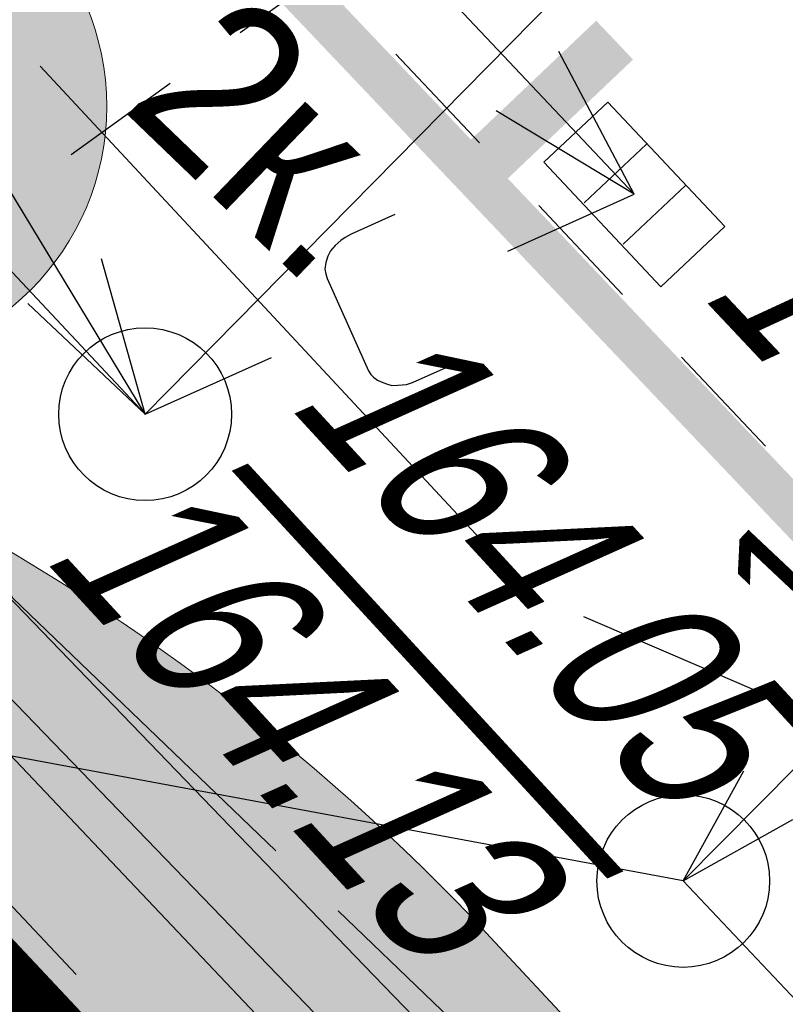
# Model space of a CAD drawing. Header units: millimetres. Extents: x 4385 to 11928, y 17253 to 36963.
# Tile 163 of 256: x 5915.63 to 5920.07, y 18692.37 to 18698.07. Entities that reach past the tile are written whole.
import ezdxf
from ezdxf.enums import TextEntityAlignment as Align

# ---------------------------------------------------------------- set-up
doc = ezdxf.new("R2010")
doc.units = ezdxf.units.MM
doc.linetypes.add('ГП_Ботаническая_1 и 2 этап$0$ACAD_ISO04W100', pattern=[30, 24, -3, 0, -3])
doc.linetypes.add('ГП_Ботаническая_1 и 2 этап$0$CENTER', pattern=[50.8, 31.75, -6.35, 6.35, -6.35])
for name, color, linetype, lineweight in [('Геоподоснова_34179-21 от 9.08.21$0$Водосток', 7, 'Continuous', 25), ('Геоподоснова_34179-21 от 9.08.21$0$Водосток проектный', 7, 'Continuous', 25), ('Геоподоснова_34179-21 от 9.08.21$0$Граница улицы', 7, 'Continuous', 25), ('Геоподоснова_34179-21 от 9.08.21$0$Кабель Мосэнерго', 7, 'Continuous', 25), ('Геоподоснова_34179-21 от 9.08.21$0$Канализация напорная', 7, 'Continuous', 25), ('Геоподоснова_34179-21 от 9.08.21$0$Колодцы', 7, 'Continuous', 25), ('Геоподоснова_34179-21 от 9.08.21$0$Красные линии', 7, 'Continuous', 25), ('Геоподоснова_34179-21 от 9.08.21$0$Ограды', 7, 'Continuous', 25), ('Геоподоснова_34179-21 от 9.08.21$0$Фонтаны', 7, 'Continuous', 25), ('ГП_Ботаническая_1 и 2 этап$0$ГП_здан_проект_оси', 50, 'ГП_Ботаническая_1 и 2 этап$0$ACAD_ISO04W100', 15), ('ГП_реконстр_Ботаническая$0$ГП_дороги_УДС', 205, 'Continuous', 5)]:
    doc.layers.add(name, color=color, linetype=linetype, lineweight=lineweight)
for name, color, linetype, lineweight, true_color, transparency in [('ГП_Ботаническая_1 и 2 этап$0$ГП_здан_проект_оси_фон', 7, 'ГП_Ботаническая_1 и 2 этап$0$CENTER', 15, 0xffffff, 0.2), ('ГП_реконстр_Ботаническая$0$ГП_озел_проект_УДС', 7, 'Continuous', 0, 0xbedfd7, 0.5), ('ГП_реконстр_Ботаническая$0$ГП_тротуары_штриховка_УДС', 7, 'Continuous', 0, 0xd3c4ab, 0.5)]:
    doc.layers.add(name, color=color, linetype=linetype, lineweight=lineweight, true_color=true_color, transparency=transparency)
doc.layers.add('ГП_граница_аренд_зем_500', color=7, linetype='Continuous', true_color=0x000000)
doc.styles.add('Геоподоснова_34179-21 от 9.08.21$0$Style-RUSSIAN_1251', font='RUSSIAN_1251.shx')
doc.styles.add('Геоподоснова_34179-21 от 9.08.21$0$Style-RUSSIAN_1251 I 0.32289', font='RUSSIAN_1251.shx', dxfattribs={"oblique": 18.5})
doc.styles.add('ГП_Ботаническая_1 и 2 этап$0$GENERATED_STYLE_1', font='GOTHIC.TTF')

# ---------------------------------------------------------------- blocks, each defined once
blk = doc.blocks.new('Геоподоснова_34179-21 от 9.08.21$0$KOLOD_13')
at = {"layer": 'Геоподоснова_34179-21 от 9.08.21$0$Колодцы', "color": 7, "linetype": 'Continuous', "lineweight": 25}
blk.add_arc((0, 0), 0.5, 0, 360, dxfattribs=at)
blk = doc.blocks.new('Геоподоснова_34179-21 от 9.08.21$0$RESHT1_6')
at = {"layer": 'Геоподоснова_34179-21 от 9.08.21$0$Фонтаны', "color": 7, "linetype": 'Continuous', "lineweight": 25}
for p, q in [((-0.4938, -0.2535), (-0.4938, 0.2544)), ((-0.4938, 0.2544), (0.4952, 0.2536)), ((-0.163, -0.2448), (-0.1633, 0.2511)), ((0.166, -0.2454), (0.1663, 0.2513)), ((0.4952, -0.2544), (0.4952, 0.2536)), ((-0.4938, -0.2535), (0.4952, -0.2544))]:
    blk.add_line(p, q, dxfattribs=at)
blk = doc.blocks.new('Геоподоснова_34179-21 от 9.08.21$0$msdElementTypeLineString_95')
at = {"layer": 'Геоподоснова_34179-21 от 9.08.21$0$Ограды', "color": 7, "linetype": 'Continuous', "lineweight": 25}
for p, q in [((22.9606, 131.5612), (25.7388, 128.6835)), ((22.6745, 131.2816), (25.4528, 128.4039)), ((25.7388, 128.6835), (28.5171, 125.8058))]:
    blk.add_line(p, q, dxfattribs=at)
blk = doc.blocks.new('Геоподоснова_34179-21 от 9.08.21$0$msdElementTypeLineString_121')
at = {"layer": 'Геоподоснова_34179-21 от 9.08.21$0$Граница улицы', "color": 7, "linetype": 'Continuous', "lineweight": 25}
for p, q in [((4.0336, 34.979), (3.5489, 35.493)), ((2.2437, 35.3229), (1.6707, 34.9096)), ((4.8614, 34.1013), (4.3766, 34.6153)), ((5.6891, 33.2236), (5.2044, 33.7376))]:
    blk.add_line(p, q, dxfattribs=at)
at = {"layer": 'Геоподоснова_34179-21 от 9.08.21$0$Граница улицы', "color": 7, "linetype": 'Continuous', "lineweight": 25, "flags": 128}
blk.add_lwpolyline([(3.2058, 35.8568), (3.116, 35.952), (2.6492, 35.6153)], dxfattribs=at)
blk = doc.blocks.new('Геоподоснова_34179-21 от 9.08.21$0$msdElementTypeLineString_310')
at = {"layer": 'Геоподоснова_34179-21 от 9.08.21$0$Водосток', "color": 30, "linetype": 'Continuous', "lineweight": 25}
for p, q in [((10.2252, 9.8185), (19.424, 0)), ((21.5241, 0.944), (22.256, 1.273)), ((19.424, 0), (20.1559, 0.329))]:
    blk.add_line(p, q, dxfattribs=at)
blk = doc.blocks.new('Геоподоснова_34179-21 от 9.08.21$0$msdElementTypeLineString_311')
at = {"layer": 'Геоподоснова_34179-21 от 9.08.21$0$Водосток', "color": 30, "linetype": 'Continuous', "lineweight": 25, "flags": 128}
blk.add_lwpolyline([(21.3363, 1.6223), (21.0831, 1.5085), (21.0484, 1.4904), (21.024, 1.4719), (20.9911, 1.4445), (20.9651, 1.4127), (20.9485, 1.3826), (20.9377, 1.345), (20.932, 1.3073), (20.937, 1.2793), (20.9441, 1.2524), (21.184, 0.7188), (21.1985, 0.6977), (21.2132, 0.6817), (21.2361, 0.6643), (21.2583, 0.6541), (21.2886, 0.6426), (21.3201, 0.6341), (21.3551, 0.6347), (21.4035, 0.6389), (21.4389, 0.6498), (21.7214, 0.7768)], dxfattribs=at)
blk = doc.blocks.new('Геоподоснова_34179-21 от 9.08.21$0$msdElementTypeMultiLine_146')
at = {"layer": 'Геоподоснова_34179-21 от 9.08.21$0$Водосток', "color": 30, "linetype": 'Continuous', "lineweight": 25}
for name, p in [('Геоподоснова_34179-21 от 9.08.21$0$msdElementTypeLineString_310', (0.467, 0.467)), ('Геоподоснова_34179-21 от 9.08.21$0$msdElementTypeLineString_311', (0, 0))]:
    blk.add_blockref(name, p, dxfattribs=at)
blk = doc.blocks.new('Геоподоснова_34179-21 от 9.08.21$0$msdElementTypeLineString_319')
at = {"layer": 'Геоподоснова_34179-21 от 9.08.21$0$Канализация напорная', "color": 16, "linetype": 'Continuous', "lineweight": 25}
blk.add_line((16.5784, 16.3813), (32.124, 0), dxfattribs=at)
blk = doc.blocks.new('Геоподоснова_34179-21 от 9.08.21$0$msdElementTypeMultiLine_152')
at = {"layer": 'Геоподоснова_34179-21 от 9.08.21$0$Канализация напорная', "color": 16, "linetype": 'Continuous', "lineweight": 25}
blk.add_blockref('Геоподоснова_34179-21 от 9.08.21$0$msdElementTypeLineString_319', (0.506, 0.506), dxfattribs=at)
blk = doc.blocks.new('Геоподоснова_34179-21 от 9.08.21$0$msdElementTypeLineString_466')
at = {"layer": 'Геоподоснова_34179-21 от 9.08.21$0$Водосток', "color": 30, "linetype": 'Continuous', "lineweight": 25}
blk.add_line((0, 0), (3.5051, 3.5568), dxfattribs=at)
blk = doc.blocks.new('Геоподоснова_34179-21 от 9.08.21$0$msdElementTypeMultiLine_265')
at = {"layer": 'Геоподоснова_34179-21 от 9.08.21$0$Водосток', "color": 30, "linetype": 'Continuous', "lineweight": 25}
blk.add_blockref('Геоподоснова_34179-21 от 9.08.21$0$msdElementTypeLineString_466', (0.467, 0.467), dxfattribs=at)
blk = doc.blocks.new('Геоподоснова_34179-21 от 9.08.21$0$msdElementTypeLineString_693')
at = {"layer": 'Геоподоснова_34179-21 от 9.08.21$0$Канализация напорная', "color": 16, "linetype": 'Continuous', "lineweight": 25}
blk.add_line((16.5784, 16.3813), (32.124, 0), dxfattribs=at)
blk = doc.blocks.new('Геоподоснова_34179-21 от 9.08.21$0$msdElementTypeMultiLine_456')
at = {"layer": 'Геоподоснова_34179-21 от 9.08.21$0$Канализация напорная', "color": 16, "linetype": 'Continuous', "lineweight": 25}
blk.add_blockref('Геоподоснова_34179-21 от 9.08.21$0$msdElementTypeLineString_693', (0.506, 0.506), dxfattribs=at)
blk = doc.blocks.new('Геоподоснова_34179-21 от 9.08.21$0$DIMTXT_27')
at = {"layer": 'Геоподоснова_34179-21 от 9.08.21$0$Кабель Мосэнерго', "color": 7, "linetype": 'Continuous', "lineweight": 25}
for q in [(0.9297, 0.09), (0.843, -0.4024)]:
    blk.add_line((0, 0), q, dxfattribs=at)
at = {"layer": 'Геоподоснова_34179-21 от 9.08.21$0$Кабель Мосэнерго', "color": 7, "linetype": 'Continuous', "lineweight": 25, "flags": 128}
blk.add_lwpolyline([(0, 0), (5.2611, -0.927), (7.5568, 1.0567)], dxfattribs=at)
at = {"layer": 'Геоподоснова_34179-21 от 9.08.21$0$Кабель Мосэнерго', "color": 7, "linetype": 'Continuous', "lineweight": 25, "style": 'Геоподоснова_34179-21 от 9.08.21$0$Style-RUSSIAN_1251', "width": 0.899998}
blk.add_text('2тр.', height=1, rotation=40.8307, dxfattribs=at).set_placement((4.4833, 0.3173), align=Align.TOP_LEFT)
blk = doc.blocks.new('Геоподоснова_34179-21 от 9.08.21$0$DIMTXT_29')
at = {"layer": 'Геоподоснова_34179-21 от 9.08.21$0$Водосток', "color": 30, "linetype": 'Continuous', "lineweight": 25}
for q in [(-0.252, 0.8994), (-0.6798, 0.6406)]:
    blk.add_line((0, 0), q, dxfattribs=at)
at = {"layer": 'Геоподоснова_34179-21 от 9.08.21$0$Водосток', "color": 30, "linetype": 'Continuous', "lineweight": 25, "flags": 128}
blk.add_lwpolyline([(0, 0), (-2.9045, 4.8001), (-8.0401, 10.2136)], dxfattribs=at)
blk = doc.blocks.new('Геоподоснова_34179-21 от 9.08.21$0$DIMTXT_53')
at = {"layer": 'Геоподоснова_34179-21 от 9.08.21$0$Водосток', "color": 30, "linetype": 'Continuous', "lineweight": 25}
for q in [(-0.4364, 0.8259), (-0.7998, 0.4825)]:
    blk.add_line((0, 0), q, dxfattribs=at)
at = {"layer": 'Геоподоснова_34179-21 от 9.08.21$0$Водосток', "color": 30, "linetype": 'Continuous', "lineweight": 25, "flags": 128}
blk.add_lwpolyline([(0, 0), (-4.7163, 4.9916), (-9.6228, 10.1636)], dxfattribs=at)
blk = doc.blocks.new('Геоподоснова_34179-21 от 9.08.21$0$KOLOD_91')
at = {"layer": 'Геоподоснова_34179-21 от 9.08.21$0$Водосток проектный', "color": 7, "linetype": 'Continuous', "lineweight": 25}
blk.add_arc((0, 0), 0.5, 0, 360, dxfattribs=at)
blk = doc.blocks.new('Геоподоснова_34179-21 от 9.08.21$0$msdElementTypeLineString_872')
at = {"layer": 'Геоподоснова_34179-21 от 9.08.21$0$Водосток проектный', "color": 7, "linetype": 'Continuous', "lineweight": 25}
for p, q in [((69.8227, 156.6049), (61.3117, 158.1874)), ((73.7881, 152.4082), (69.8227, 156.6049))]:
    blk.add_line(p, q, dxfattribs=at)
blk = doc.blocks.new('Геоподоснова_34179-21 от 9.08.21$0$msdElementTypeMultiLine_536')
at = {"layer": 'Геоподоснова_34179-21 от 9.08.21$0$Водосток проектный', "color": 7, "linetype": 'Continuous', "lineweight": 25}
blk.add_blockref('Геоподоснова_34179-21 от 9.08.21$0$msdElementTypeLineString_872', (0.467, 0.467), dxfattribs=at)
blk = doc.blocks.new('Геоподоснова_34179-21 от 9.08.21$0$DIMTXT_254')
at = {"layer": 'Геоподоснова_34179-21 от 9.08.21$0$Водосток проектный', "color": 7, "linetype": 'Continuous', "lineweight": 25}
for q in [(0.3504, 0.6381), (0.6346, 0.3567)]:
    blk.add_line((0, 0), q, dxfattribs=at)
at = {"layer": 'Геоподоснова_34179-21 от 9.08.21$0$Водосток проектный', "color": 7, "linetype": 'Continuous', "lineweight": 25, "flags": 128}
blk.add_lwpolyline([(0, 0), (0.8774, 0.8861), (5.7127, 6.0257)], dxfattribs=at)
at = {"layer": 'Геоподоснова_34179-21 от 9.08.21$0$Водосток проектный', "color": 7, "linetype": 'Continuous', "lineweight": 25, "style": 'Геоподоснова_34179-21 от 9.08.21$0$Style-RUSSIAN_1251', "width": 0.875}
blk.add_text('161.79лот.пр.', height=0.8, rotation=46.7473, dxfattribs=at).set_placement((0.1597, 1.8015), align=Align.TOP_LEFT)
blk = doc.blocks.new('Геоподоснова_34179-21 от 9.08.21$0$msdElementTypeLineString_925')
at = {"layer": 'Геоподоснова_34179-21 от 9.08.21$0$Красные линии', "linetype": 'Continuous', "lineweight": 25}
for points in [[(10.7551, 175.9855), (7.1117, 179.8224), (10.7365, 183.2093), (10.9072, 183.0267), (7.4665, 179.8118), (10.9364, 176.1577)], [(9.5753, 177.4095), (9.3619, 177.6343), (10.1776, 178.409), (10.3911, 178.1842)], [(17.6411, 168.734), (10.7551, 175.9855), (10.9364, 176.1577), (17.8223, 168.9062)]]:
    blk.add_hatch(color=1, dxfattribs=at).paths.add_polyline_path(points)
blk = doc.blocks.new('Геоподоснова_34179-21 от 9.08.21')
at = {"layer": 'Геоподоснова_34179-21 от 9.08.21$0$Кабель Мосэнерго', "color": 10, "linetype": 'Continuous', "lineweight": 25}
for p, q in [((5915.7516, 18697.8018), (5918.4796, 18694.8713)), ((5913.3195, 18695.3522), (5915.9593, 18692.543))]:
    blk.add_line(p, q, dxfattribs=at)
at = {"layer": 'Геоподоснова_34179-21 от 9.08.21$0$Кабель Мосэнерго', "color": 10, "linetype": 'Continuous', "lineweight": 25, "flags": 128}
for points in [[(5914.7539, 18696.1984), (5915.592, 18694.725), (5917.1162, 18693.259)], [(5918.8975, 18694.6151), (5921.082, 18693.679), (5922.1919, 18692.4893)], [(5917.4766, 18692.9124), (5919.676, 18690.797), (5920.1636, 18690.2163)]]:
    blk.add_lwpolyline(points, dxfattribs=at)
at = {"layer": 'Геоподоснова_34179-21 от 9.08.21$0$Водосток', "color": 30, "linetype": 'Continuous', "lineweight": 25}
for name, p in [('Геоподоснова_34179-21 от 9.08.21$0$msdElementTypeMultiLine_146', (5896.468, 18695.32)), ('Геоподоснова_34179-21 от 9.08.21$0$DIMTXT_53', (5919.191, 18697.06)), ('Геоподоснова_34179-21 от 9.08.21$0$DIMTXT_29', (5916.359, 18695.787)), ('Геоподоснова_34179-21 от 9.08.21$0$msdElementTypeMultiLine_265', (5915.892, 18695.32))]:
    blk.add_blockref(name, p, dxfattribs=at)
at = {"layer": 'Геоподоснова_34179-21 от 9.08.21$0$Водосток проектный', "color": 7, "linetype": 'Continuous', "lineweight": 25}
for name, p in [('Геоподоснова_34179-21 от 9.08.21$0$DIMTXT_254', (5919.4747, 18693.0849)), ('Геоподоснова_34179-21 от 9.08.21$0$msdElementTypeMultiLine_536', (5849.185, 18536.013)), ('Геоподоснова_34179-21 от 9.08.21$0$KOLOD_91', (5919.4747, 18693.0849))]:
    blk.add_blockref(name, p, dxfattribs=at)
at = {"layer": 'Геоподоснова_34179-21 от 9.08.21$0$Граница улицы', "color": 7, "linetype": 'Continuous', "lineweight": 25}
blk.add_blockref('Геоподоснова_34179-21 от 9.08.21$0$msdElementTypeLineString_121', (5914.261, 18662.379), dxfattribs=at)
at = {"layer": 'Геоподоснова_34179-21 от 9.08.21$0$Кабель Мосэнерго', "color": 7, "linetype": 'Continuous', "lineweight": 25}
blk.add_blockref('Геоподоснова_34179-21 от 9.08.21$0$DIMTXT_27', (5919.7435, 18691.161), dxfattribs=at)
at = {"layer": 'Геоподоснова_34179-21 от 9.08.21$0$Канализация напорная', "color": 16, "linetype": 'Continuous', "lineweight": 25}
for name in ['Геоподоснова_34179-21 от 9.08.21$0$msdElementTypeMultiLine_152', 'Геоподоснова_34179-21 от 9.08.21$0$msdElementTypeMultiLine_456']:
    blk.add_blockref(name, (5894.463, 18681.173), dxfattribs=at)
at = {"layer": 'Геоподоснова_34179-21 от 9.08.21$0$Колодцы', "color": 7, "linetype": 'Continuous', "lineweight": 25}
blk.add_blockref('Геоподоснова_34179-21 от 9.08.21$0$KOLOD_13', (5916.359, 18695.787), dxfattribs=at)
at = {"layer": 'Геоподоснова_34179-21 от 9.08.21$0$Красные линии', "color": 1, "linetype": 'Continuous', "lineweight": 25}
blk.add_blockref('Геоподоснова_34179-21 от 9.08.21$0$msdElementTypeLineString_925', (5908.793, 18519.656), dxfattribs=at)
at = {"layer": 'Геоподоснова_34179-21 от 9.08.21$0$Ограды', "color": 7, "linetype": 'Continuous', "lineweight": 25}
blk.add_blockref('Геоподоснова_34179-21 от 9.08.21$0$msdElementTypeLineString_95', (5891.889, 18563.913), dxfattribs=at)
at = {"layer": 'Геоподоснова_34179-21 от 9.08.21$0$Фонтаны', "color": 7, "linetype": 'Continuous', "lineweight": 25, "xscale": 0.9999985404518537, "yscale": 0.9999985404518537, "zscale": 0.9999985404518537, "rotation": 313.2472666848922}
blk.add_blockref('Геоподоснова_34179-21 от 9.08.21$0$RESHT1_6', (5919.191, 18697.06), dxfattribs=at)
at = {"layer": 'Геоподоснова_34179-21 от 9.08.21$0$Кабель Мосэнерго', "color": 10, "linetype": 'Continuous', "lineweight": 25, "style": 'Геоподоснова_34179-21 от 9.08.21$0$Style-RUSSIAN_1251', "width": 0.899998}
blk.add_text('2к.', height=1, rotation=316.1155, dxfattribs=at).set_placement((5916.213, 18697.563))
at = {"layer": 'Геоподоснова_34179-21 от 9.08.21$0$Колодцы', "color": 7, "linetype": 'Continuous', "lineweight": 25, "style": 'Геоподоснова_34179-21 от 9.08.21$0$Style-RUSSIAN_1251 I 0.32289', "oblique": 18.5, "width": 0.799996}
for s, p in [(' 164.05', (5917.703, 18696.747)), ('———', (5917.288, 18695.999)), (' 164.13', (5916.285, 18695.861))]:
    blk.add_text(s, height=1, rotation=312.645, dxfattribs=at).set_placement(p, align=Align.TOP_LEFT)
at = {"layer": 'Геоподоснова_34179-21 от 9.08.21$0$Фонтаны', "color": 7, "linetype": 'Continuous', "lineweight": 25, "style": 'Геоподоснова_34179-21 от 9.08.21$0$Style-RUSSIAN_1251 I 0.32289', "oblique": 18.5, "width": 0.799996}
blk.add_text('163.90', height=1, rotation=313.2473, dxfattribs=at).set_placement((5919.56, 18696.487))
blk = doc.blocks.new('ГП_реконстр_Ботаническая')
at = {"layer": 'ГП_реконстр_Ботаническая$0$ГП_озел_проект_УДС'}
h = blk.add_hatch(color=256, dxfattribs=at)
h.dxf.hatch_style = 1
edge = h.paths.add_edge_path()
edge.add_arc((5909.2224, 18684.2278), 12.5, 43.03571, 73.09921)
edge.add_arc((5909.2224, 18684.2278), 12.5, 73.09921, 84.26974)
edge.add_line((5910.4705, 18696.6654), (5916.8971, 18691.3936))
edge.add_line((5916.8971, 18691.3936), (5969.2805, 18635.2894))
edge.add_line((5969.2805, 18635.2894), (5969.482, 18635.459))
edge.add_line((5969.482, 18635.459), (5972.5097, 18634.7615))
edge.add_line((5972.5097, 18634.7615), (5951.8958, 18656.8397))
edge.add_line((5951.8958, 18656.8397), (5951.6391, 18656.8423))
edge.add_line((5951.6391, 18656.8423), (5951.3481, 18657.1401))
edge.add_line((5951.3481, 18657.1401), (5951.3272, 18657.4486))
edge.add_line((5951.3272, 18657.4486), (5918.359, 18692.7585))
at = {"layer": 'ГП_реконстр_Ботаническая$0$ГП_тротуары_штриховка_УДС'}
h = blk.add_hatch(color=256, dxfattribs=at)
h.dxf.hatch_style = 1
edge = h.paths.add_edge_path()
edge.add_line((5967.6524, 18633.7363), (5915.2525, 18689.8581))
edge.add_line((5915.2525, 18689.8581), (5907.9539, 18694.8513))
edge.add_line((5907.9539, 18694.8513), (5907.9465, 18694.8489))
edge.add_line((5907.9465, 18694.8489), (5905.8733, 18696.2708))
edge.add_arc((5909.2224, 18684.2278), 12.5, 98.4257, 105.54079, ccw=False)
edge.add_arc((5909.2224, 18684.2278), 12.5, 84.26974, 98.4257, ccw=False)
edge.add_line((5910.4705, 18696.6654), (5916.8971, 18691.3936))
edge.add_line((5916.8971, 18691.3936), (5969.2805, 18635.2894))
edge.add_line((5969.2805, 18635.2894), (5968.926, 18634.991))
edge.add_line((5968.926, 18634.991), (5967.6524, 18633.7363))
at = {"layer": 'ГП_реконстр_Ботаническая$0$ГП_дороги_УДС'}
blk.add_line((5910.4705, 18696.6654), (5916.8971, 18691.3936), dxfattribs=at)
at = {"layer": 'ГП_реконстр_Ботаническая$0$ГП_дороги_УДС', "flags": 128}
blk.add_lwpolyline([(5918.359, 18692.7585), (5951.3272, 18657.4486), (5951.3481, 18657.1401), (5951.6391, 18656.8423), (5951.8958, 18656.8397), (6044.6246, 18557.5243)], dxfattribs=at)
at = {"layer": 'ГП_реконстр_Ботаническая$0$ГП_дороги_УДС', "extrusion": (0, 0, -1)}
blk.add_arc((-5909.2224, 18684.2278), 12.5, 95.73026, 136.96429, dxfattribs=at)
blk = doc.blocks.new('ГП_Ботаническая_1 и 2 этап$0$ОСИ номера')
at = {"layer": 'ГП_Ботаническая_1 и 2 этап$0$ГП_здан_проект_оси_фон', "linetype": 'Continuous', "ltscale": 0.4}
h = blk.add_hatch(color=256, dxfattribs=at)
h.dxf.hatch_style = 1
edge = h.paths.add_edge_path()
edge.add_arc((0, 0), 1.5, 0, 360)
at = {"layer": 'ГП_Ботаническая_1 и 2 этап$0$ГП_здан_проект_оси', "linetype": 'Continuous'}
blk.add_circle((0, 0), 1.5, dxfattribs=at)
at = {"layer": 'ГП_Ботаническая_1 и 2 этап$0$ГП_здан_проект_оси', "linetype": 'Continuous', "style": 'ГП_Ботаническая_1 и 2 этап$0$GENERATED_STYLE_1'}
blk.add_attdef('№ДОМА', text='', height=0.9, rotation=0.0002, dxfattribs=at).set_placement((0.0269, 0.0534), align=Align.MIDDLE_CENTER)
blk = doc.blocks.new('ГП_Ботаническая_1 и 2 этап')
at = {"layer": 'ГП_Ботаническая_1 и 2 этап$0$ГП_здан_проект_оси'}
blk.add_blockref('ГП_Ботаническая_1 и 2 этап$0$ОСИ номера', (5914.6369, 18697.5684), dxfattribs=at).add_auto_attribs({'№ДОМА': '3.П'})

msp = doc.modelspace()

# ---------------------------------------------------------------- block references
msp.add_blockref('ГП_реконстр_Ботаническая', (0, 0))

# ---------------------------------------------------------------- next in the draw order: block references
msp.add_blockref('ГП_Ботаническая_1 и 2 этап', (0, 0))

# ---------------------------------------------------------------- next in the draw order: linework, layer by layer
at = {"layer": 'ГП_граница_аренд_зем_500', "color": 190, "true_color": 0x9933ff, "const_width": 0.6}
msp.add_lwpolyline([(5892.8496, 18716.5441), (6024.8775, 18575.8605), (6064.8814, 18533.2375), (5990.171, 18463.1363), (5886.5668, 18442.9304), (5839.2988, 18683.8765)], close=True, dxfattribs=at)

# ---------------------------------------------------------------- next in the draw order: block references
msp.add_blockref('Геоподоснова_34179-21 от 9.08.21', (0, 0))

doc.saveas('drawing.dxf')
